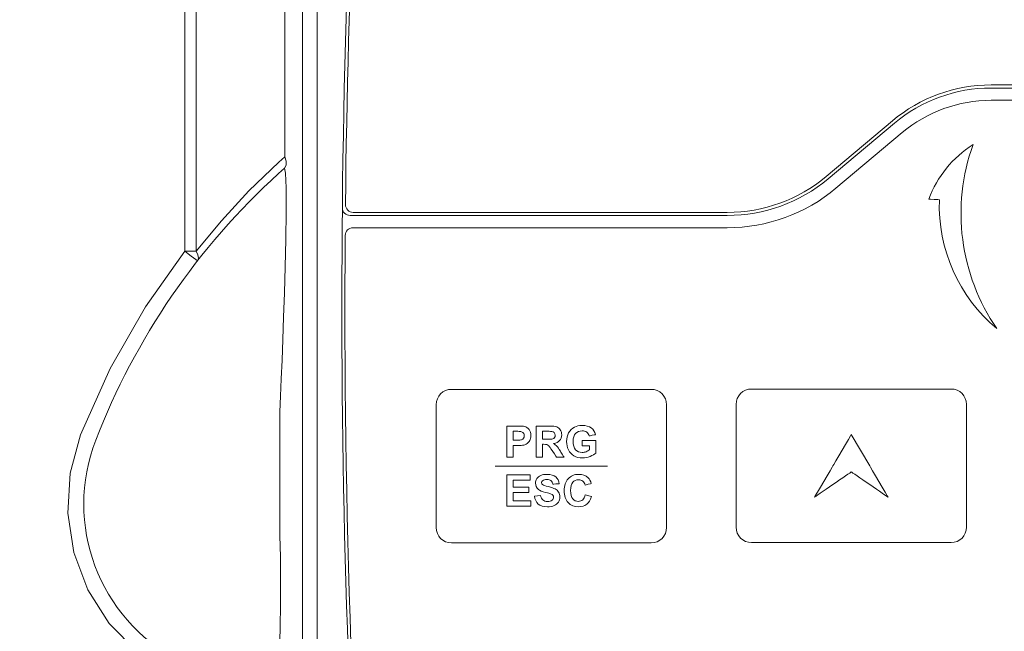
# Model space of a CAD drawing. Header units: millimetres. Extents: x -473 to 23648, y -382 to 1866.
# Tile 219 of 256: x 10591 to 10655, y 566 to 605. Entities that reach past the tile are written whole.
import ezdxf

# ---------------------------------------------------------------- set-up
doc = ezdxf.new("R2010")
doc.units = ezdxf.units.MM
doc.header["$LTSCALE"] = 80
doc.header["$PDMODE"] = 3
doc.header["$PDSIZE"] = 0.3
doc.layers.get('0').update_dxf_attribs({"linetype": 'CONTINUOUS'})
doc.styles.get("Standard").update_dxf_attribs({"font": 'technic_.ttf', "width": 0.7})
doc.dimstyles.get("Standard").update_dxf_attribs({"dimtxt": 3, "dimasz": 3, "dimexe": 0.18, "dimexo": 0.0625, "dimgap": 0.09, "dimtad": 1, "dimdsep": 46, "dimtxsty": 'Standard', "dimcen": 0.09, "dimadec": 0, "dimazin": 0, "dimtol": 1, "dimtp": 0.01, "dimtm": 0.01, "dimtfac": 1, "dimtofl": 0, "dimtmove": 0, "dimatfit": 3, "dimfxl": 1, "dimtolj": 1, "dimarcsym": 0})

# ---------------------------------------------------------------- blocks, each defined once
blk = doc.blocks.new('*D92')
at = {"color": 0, "lineweight": -2, "transparency": 16777216}
for p, q in [((10644.94610111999, 710.1278175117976), (10484.80269314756, 710.1278175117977)), ((10484.98269314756, 700.1278175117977), (10484.98269314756, 313.3029609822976)), ((10544.57759388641, 303.3029609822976), (10484.80269314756, 303.3029609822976))]:
    blk.add_line(p, q, dxfattribs=at)
at = {"color": 0, "lineweight": 0, "transparency": 16777216}
for p in [(10645.00860111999, 710.1278175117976), (10484.98269314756, 303.3029609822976), (10544.64009388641, 303.3029609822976)]:
    blk.add_point(p, dxfattribs=at)
for points in [[(10483.31602648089, 700.1278175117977), (10486.64935981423, 700.1278175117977), (10484.98269314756, 710.1278175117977)], [(10483.31602648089, 313.3029609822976), (10486.64935981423, 313.3029609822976), (10484.98269314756, 303.3029609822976)]]:
    blk.add_solid(points, dxfattribs=at)
at = {"color": 0, "lineweight": 0, "transparency": 16777216, "insert": (10472.39269314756, 506.7153892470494), "char_height": 5, "attachment_point": 5, "rotation": 90}
blk.add_mtext('\\A1;{\\Ftxt.shx,gbcbig.shx;\\H5x;407}', dxfattribs=at)

msp = doc.modelspace()

# ---------------------------------------------------------------- linework, layer by layer
at = {"color": 0, "linetype": 'Continuous', "lineweight": 0}
for p, q in [((10601.58753849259, 590.4073653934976), (10601.58743890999, 642.5025908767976)), ((10602.31561129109, 590.4074335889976), (10602.31554251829, 642.5026072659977)), ((10609.24868192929, 640.1028640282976), (10609.24868192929, 534.1025136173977)), ((10610.19901059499, 640.1029609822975), (10610.19901059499, 534.1029609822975)), ((10608.09455168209, 596.5665622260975), (10608.09484135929, 638.1796470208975)), ((10660.74797133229, 601.2407283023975), (10654.06906577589, 601.2407283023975)), ((10660.23306419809, 601.0407283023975), (10654.06906577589, 601.0407283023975)), ((10659.19900223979, 600.2407283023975), (10654.06906577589, 600.2407283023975)), ((10647.64118967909, 598.9011727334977), (10643.32598236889, 595.2802838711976)), ((10647.76974720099, 598.7479638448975), (10643.45453989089, 595.1270749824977)), ((10648.28397728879, 598.1351282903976), (10643.96876997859, 594.5142394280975)), ((10605.75565052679, 594.3416897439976), (10607.70082029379, 596.2200384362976)), ((10607.70082029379, 596.2200384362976), (10607.89762403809, 596.3963251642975)), ((10607.89762403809, 596.3963251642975), (10608.09455168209, 596.5665622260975)), ((10603.96353462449, 592.4025324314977), (10605.75565052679, 594.3416897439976)), ((10636.89810627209, 592.9407283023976), (10612.54293110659, 592.9407283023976)), ((10602.31561129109, 590.4074335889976), (10603.96353462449, 592.4025324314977)), ((10636.89810627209, 592.7407283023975), (10612.34085168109, 592.7407283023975)), ((10636.89810627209, 591.9407283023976), (10612.52513434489, 591.9407283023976)), ((10601.58753807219, 590.4073648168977), (10602.31561159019, 590.4074331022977)), ((10607.78100657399, 579.9614164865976), (10607.78100657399, 571.8723449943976)), ((10594.11955333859, 575.9556990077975), (10594.80273922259, 578.4662780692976))]:
    msp.add_line(p, q, dxfattribs=at)
for points in [[(10608.09455213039, 596.5665626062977), (10608.18534189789, 596.2695727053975), (10608.17846567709, 596.0099849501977), (10608.07478842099, 595.8204908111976)], [(10607.68972526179, 595.4810249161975), (10607.88227187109, 595.6536406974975), (10608.07478842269, 595.8204908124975)], [(10608.07478842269, 595.8204908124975), (10608.13715400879, 595.4978709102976), (10608.17462662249, 594.5485950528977)], [(10608.17462662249, 594.5485950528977), (10608.18086572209, 593.0013902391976), (10608.15784627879, 591.1799983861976), (10608.11815320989, 589.3904944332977), (10608.07008809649, 587.6948486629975), (10608.01863200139, 586.1183431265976), (10607.96671140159, 584.6638892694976), (10607.91610008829, 583.3273100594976), (10607.86791625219, 582.1030548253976), (10607.82280530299, 580.9842332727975), (10607.78100633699, 579.9614160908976)], [(10594.80273922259, 578.4662780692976), (10596.73029540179, 582.7788270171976), (10599.02770055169, 586.7928106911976), (10601.58753849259, 590.4073653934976)], [(10601.58753807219, 590.4073648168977), (10601.99491661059, 590.0934941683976), (10602.30058743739, 589.8673835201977), (10602.41914111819, 589.7922119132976)], [(10602.31561159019, 590.4074331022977), (10602.44068830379, 590.1681478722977), (10602.47651416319, 589.9552525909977), (10602.41914111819, 589.7922119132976)], [(10600.63059856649, 562.8944959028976), (10598.48242100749, 564.3280574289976), (10596.66774218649, 566.1806953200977), (10595.27571015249, 568.3648678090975), (10594.36341345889, 570.7912260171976), (10593.97142566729, 573.3583670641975), (10594.11955333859, 575.9556990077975)], [(10607.78100673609, 571.8723449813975), (10607.80483028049, 570.5130853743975), (10607.81553669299, 569.0403372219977), (10607.81167427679, 567.4766455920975), (10607.79109291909, 565.8726760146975), (10607.75112571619, 564.3168658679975), (10607.69073528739, 562.9839098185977), (10607.61663323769, 562.1112566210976)]]:
    msp.add_lwpolyline(points, dxfattribs=at)
for centre, radius, start, end in [((11234.60860111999, 586.9052718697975), 622.8, 175.4643397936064, 184.4742323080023), ((11234.60860111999, 586.9052718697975), 622.6, 175.4814305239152, 179.3980695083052), ((10654.06906577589, 591.2407283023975), 10, 90, 129.9999999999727), ((10654.06906577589, 591.2407283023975), 9.8, 90, 129.9999999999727), ((10654.06906577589, 591.2407283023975), 9, 90, 129.9999999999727), ((10638.67796678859, 561.4850121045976), 46, 132.3499780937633, 158.8192715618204), ((10636.89810627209, 602.9407283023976), 10, 270, 309.9999999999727), ((10636.89810627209, 602.9407283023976), 10.2, 270, 309.9999999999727), ((10636.89810627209, 602.9407283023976), 11, 270, 309.9999999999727), ((10612.34085168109, 593.2407283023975), 0.5, 179.4166781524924, 270), ((10612.54293110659, 593.4407283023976), 0.5, 179.3980695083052, 270), ((10612.52513434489, 591.4407283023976), 0.5, 90, 179.5822780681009), ((11234.60860111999, 586.9052718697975), 622.6, 179.5822780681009, 184.4742323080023), ((10606.50860111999, 573.9502402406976), 11.5, 158.8192715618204, 242.1883591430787)]:
    msp.add_arc(centre, radius, start, end, dxfattribs=at)
at = {"lineweight": 0}
for points, knots in [([(10654.44610111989, 585.3720305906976), (10652.02320111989, 588.8806305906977), (10651.44430111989, 593.3434305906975), (10652.89190111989, 597.3540305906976), (10652.89190111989, 597.3540305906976), (10651.56840111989, 596.5203305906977), (10650.55640111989, 595.2739305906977), (10650.01220111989, 593.8075305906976), (10650.01220111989, 593.8075305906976), (10650.01220111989, 593.8075305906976), (10650.69940111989, 593.7655305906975), (10650.69940111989, 593.7655305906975), (10650.69940111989, 593.7655305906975), (10650.58400111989, 590.5391305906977), (10651.96720111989, 587.4405305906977), (10654.44610111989, 585.3720305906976)], [0, 0, 0, 0, 0.25, 0.25, 0.25, 0.25000001, 0.5, 0.5, 0.5, 0.50000001, 0.75, 0.75, 0.75, 0.75000001, 1, 1, 1, 1]), ([(10618.94390111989, 581.4192305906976), (10618.94390111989, 581.4192305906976), (10631.94390111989, 581.4192305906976), (10631.94390111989, 581.4192305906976), (10631.94390111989, 581.4192305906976), (10632.49390111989, 581.4192305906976), (10632.94390111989, 580.9692305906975), (10632.94390111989, 580.4192305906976), (10632.94390111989, 580.4192305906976), (10632.94390111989, 580.4192305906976), (10632.94390111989, 572.4192305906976), (10632.94390111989, 572.4192305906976), (10632.94390111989, 572.4192305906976), (10632.94390111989, 571.8692305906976), (10632.49390111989, 571.4192305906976), (10631.94390111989, 571.4192305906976), (10631.94390111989, 571.4192305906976), (10631.94390111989, 571.4192305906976), (10618.94390111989, 571.4192305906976), (10618.94390111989, 571.4192305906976), (10618.94390111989, 571.4192305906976), (10618.39390111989, 571.4192305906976), (10617.94390111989, 571.8692305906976), (10617.94390111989, 572.4192305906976), (10617.94390111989, 572.4192305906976), (10617.94390111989, 572.4192305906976), (10617.94390111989, 580.4192305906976), (10617.94390111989, 580.4192305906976), (10617.94390111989, 580.4192305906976), (10617.94390111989, 580.9692305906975), (10618.39390111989, 581.4192305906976), (10618.94390111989, 581.4192305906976)], [0, 0, 0, 0, 0.125, 0.125, 0.125, 0.12500001, 0.25, 0.25, 0.25, 0.25000001, 0.375, 0.375, 0.375, 0.37500001, 0.5, 0.5, 0.5, 0.50000001, 0.625, 0.625, 0.625, 0.62500001, 0.75, 0.75, 0.75, 0.75000001, 0.875, 0.875, 0.875, 0.87500001, 1, 1, 1, 1]), ([(10638.46760111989, 581.4402305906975), (10638.46760111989, 581.4402305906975), (10651.46760111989, 581.4402305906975), (10651.46760111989, 581.4402305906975), (10651.46760111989, 581.4402305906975), (10652.01760111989, 581.4402305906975), (10652.46760111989, 580.9902305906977), (10652.46760111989, 580.4402305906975), (10652.46760111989, 580.4402305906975), (10652.46760111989, 580.4402305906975), (10652.46760111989, 572.4402305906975), (10652.46760111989, 572.4402305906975), (10652.46760111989, 572.4402305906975), (10652.46760111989, 571.8902305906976), (10652.01760111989, 571.4402305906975), (10651.46760111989, 571.4402305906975), (10651.46760111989, 571.4402305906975), (10651.46760111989, 571.4402305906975), (10638.46760111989, 571.4402305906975), (10638.46760111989, 571.4402305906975), (10638.46760111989, 571.4402305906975), (10637.91760111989, 571.4402305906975), (10637.46760111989, 571.8902305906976), (10637.46760111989, 572.4402305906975), (10637.46760111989, 572.4402305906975), (10637.46760111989, 572.4402305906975), (10637.46760111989, 580.4402305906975), (10637.46760111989, 580.4402305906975), (10637.46760111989, 580.4402305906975), (10637.46760111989, 580.9902305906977), (10637.91760111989, 581.4402305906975), (10638.46760111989, 581.4402305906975)], [0, 0, 0, 0, 0.125, 0.125, 0.125, 0.12500001, 0.25, 0.25, 0.25, 0.25000001, 0.375, 0.375, 0.375, 0.37500001, 0.5, 0.5, 0.5, 0.50000001, 0.625, 0.625, 0.625, 0.62500001, 0.75, 0.75, 0.75, 0.75000001, 0.875, 0.875, 0.875, 0.87500001, 1, 1, 1, 1]), ([(10622.54670111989, 576.9917305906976), (10622.54670111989, 576.9917305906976), (10622.54670111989, 579.0313305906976), (10622.54670111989, 579.0313305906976), (10622.54670111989, 579.0313305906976), (10622.54670111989, 579.0313305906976), (10623.20730111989, 579.0313305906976), (10623.20730111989, 579.0313305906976), (10623.20730111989, 579.0313305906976), (10623.45760111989, 579.0313305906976), (10623.62090111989, 579.0209305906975), (10623.69690111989, 579.0005305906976), (10623.69690111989, 579.0005305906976), (10623.81370111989, 578.9701305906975), (10623.91200111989, 578.9036305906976), (10623.99080111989, 578.8010305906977), (10623.99080111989, 578.8010305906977), (10624.06970111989, 578.6984305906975), (10624.10910111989, 578.5659305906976), (10624.10910111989, 578.4040305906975), (10624.10910111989, 578.4040305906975), (10624.10910111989, 578.2786305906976), (10624.08630111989, 578.1732305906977), (10624.04070111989, 578.0882305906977), (10624.04070111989, 578.0882305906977), (10623.99510111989, 578.0027305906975), (10623.93770111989, 577.9358305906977), (10623.86740111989, 577.8869305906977), (10623.86740111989, 577.8869305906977), (10623.79760111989, 577.8384305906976), (10623.72630111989, 577.8061305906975), (10623.65420111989, 577.7905305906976), (10623.65420111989, 577.7905305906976), (10623.55590111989, 577.7710305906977), (10623.41340111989, 577.7610305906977), (10623.22680111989, 577.7610305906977), (10623.22680111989, 577.7610305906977), (10623.22680111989, 577.7610305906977), (10622.95840111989, 577.7610305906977), (10622.95840111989, 577.7610305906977), (10622.95840111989, 577.7610305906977), (10622.95840111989, 577.7610305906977), (10622.95840111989, 576.9917305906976), (10622.95840111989, 576.9917305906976), (10622.95840111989, 576.9917305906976), (10622.95840111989, 576.9917305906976), (10622.54670111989, 576.9917305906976), (10622.54670111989, 576.9917305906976)], [0, 0, 0, 0, 0.0833333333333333, 0.0833333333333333, 0.0833333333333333, 0.0833333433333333, 0.1666666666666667, 0.1666666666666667, 0.1666666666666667, 0.1666666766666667, 0.25, 0.25, 0.25, 0.25000001, 0.3333333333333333, 0.3333333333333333, 0.3333333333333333, 0.3333333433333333, 0.4166666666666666, 0.4166666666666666, 0.4166666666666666, 0.4166666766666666, 0.4999999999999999, 0.4999999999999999, 0.4999999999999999, 0.5000000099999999, 0.5833333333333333, 0.5833333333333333, 0.5833333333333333, 0.5833333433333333, 0.6666666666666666, 0.6666666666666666, 0.6666666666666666, 0.6666666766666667, 0.75, 0.75, 0.75, 0.75000001, 0.8333333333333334, 0.8333333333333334, 0.8333333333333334, 0.8333333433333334, 0.9166666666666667, 0.9166666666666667, 0.9166666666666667, 0.9166666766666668, 1, 1, 1, 1]), ([(10624.44820111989, 576.9917305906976), (10624.44820111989, 576.9917305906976), (10624.44820111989, 579.0313305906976), (10624.44820111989, 579.0313305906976), (10624.44820111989, 579.0313305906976), (10624.44820111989, 579.0313305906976), (10625.31530111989, 579.0313305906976), (10625.31530111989, 579.0313305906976), (10625.31530111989, 579.0313305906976), (10625.53330111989, 579.0313305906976), (10625.69140111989, 579.0128305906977), (10625.79020111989, 578.9762305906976), (10625.79020111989, 578.9762305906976), (10625.88900111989, 578.9397305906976), (10625.96830111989, 578.8746305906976), (10626.02760111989, 578.7811305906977), (10626.02760111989, 578.7811305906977), (10626.08700111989, 578.6870305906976), (10626.11640111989, 578.5802305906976), (10626.11640111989, 578.4596305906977), (10626.11640111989, 578.4596305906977), (10626.11640111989, 578.3067305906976), (10626.07130111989, 578.1799305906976), (10625.98160111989, 578.0801305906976), (10625.98160111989, 578.0801305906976), (10625.89180111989, 577.9809305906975), (10625.75700111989, 577.9177305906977), (10625.57790111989, 577.8921305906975), (10625.57790111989, 577.8921305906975), (10625.66720111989, 577.8398305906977), (10625.74080111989, 577.7829305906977), (10625.79870111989, 577.7206305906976), (10625.79870111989, 577.7206305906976), (10625.85670111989, 577.6584305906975), (10625.93460111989, 577.5483305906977), (10626.03290111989, 577.3897305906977), (10626.03290111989, 577.3897305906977), (10626.03290111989, 577.3897305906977), (10626.28220111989, 576.9917305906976), (10626.28220111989, 576.9917305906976), (10626.28220111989, 576.9917305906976), (10626.28220111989, 576.9917305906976), (10625.78970111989, 576.9917305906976), (10625.78970111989, 576.9917305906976), (10625.78970111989, 576.9917305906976), (10625.78970111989, 576.9917305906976), (10625.49200111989, 577.4357305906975), (10625.49200111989, 577.4357305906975), (10625.49200111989, 577.4357305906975), (10625.38610111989, 577.5943305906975), (10625.31390111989, 577.6941305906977), (10625.27490111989, 577.7354305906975), (10625.27490111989, 577.7354305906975), (10625.23600111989, 577.7767305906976), (10625.19470111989, 577.8047305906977), (10625.15100111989, 577.8204305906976), (10625.15100111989, 577.8204305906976), (10625.10730111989, 577.8356305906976), (10625.03850111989, 577.8432305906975), (10624.94350111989, 577.8432305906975), (10624.94350111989, 577.8432305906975), (10624.94350111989, 577.8432305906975), (10624.86040111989, 577.8432305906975), (10624.86040111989, 577.8432305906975), (10624.86040111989, 577.8432305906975), (10624.86040111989, 577.8432305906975), (10624.86040111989, 576.9917305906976), (10624.86040111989, 576.9917305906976), (10624.86040111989, 576.9917305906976), (10624.86040111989, 576.9917305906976), (10624.44820111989, 576.9917305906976), (10624.44820111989, 576.9917305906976)], [0, 0, 0, 0, 0.0555555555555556, 0.0555555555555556, 0.0555555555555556, 0.0555555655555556, 0.1111111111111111, 0.1111111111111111, 0.1111111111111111, 0.1111111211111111, 0.1666666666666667, 0.1666666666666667, 0.1666666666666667, 0.1666666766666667, 0.2222222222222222, 0.2222222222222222, 0.2222222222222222, 0.2222222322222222, 0.2777777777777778, 0.2777777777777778, 0.2777777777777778, 0.2777777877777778, 0.3333333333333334, 0.3333333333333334, 0.3333333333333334, 0.3333333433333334, 0.388888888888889, 0.388888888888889, 0.388888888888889, 0.388888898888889, 0.4444444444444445, 0.4444444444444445, 0.4444444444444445, 0.4444444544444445, 0.5000000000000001, 0.5000000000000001, 0.5000000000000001, 0.5000000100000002, 0.5555555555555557, 0.5555555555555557, 0.5555555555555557, 0.5555555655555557, 0.6111111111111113, 0.6111111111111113, 0.6111111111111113, 0.6111111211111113, 0.6666666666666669, 0.6666666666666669, 0.6666666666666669, 0.6666666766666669, 0.7222222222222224, 0.7222222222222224, 0.7222222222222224, 0.7222222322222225, 0.777777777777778, 0.777777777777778, 0.777777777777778, 0.7777777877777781, 0.8333333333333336, 0.8333333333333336, 0.8333333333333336, 0.8333333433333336, 0.8888888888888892, 0.8888888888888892, 0.8888888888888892, 0.8888888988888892, 0.9444444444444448, 0.9444444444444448, 0.9444444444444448, 0.9444444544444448, 1, 1, 1, 1]), ([(10627.45370111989, 577.7415305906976), (10627.45370111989, 577.7415305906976), (10627.45370111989, 578.0854305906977), (10627.45370111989, 578.0854305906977), (10627.45370111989, 578.0854305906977), (10627.45370111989, 578.0854305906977), (10628.34130111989, 578.0854305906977), (10628.34130111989, 578.0854305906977), (10628.34130111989, 578.0854305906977), (10628.34130111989, 578.0854305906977), (10628.34130111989, 577.2728305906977), (10628.34130111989, 577.2728305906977), (10628.34130111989, 577.2728305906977), (10628.25490111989, 577.1893305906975), (10628.13000111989, 577.1156305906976), (10627.96610111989, 577.0520305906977), (10627.96610111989, 577.0520305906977), (10627.80230111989, 576.9889305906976), (10627.63660111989, 576.9570305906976), (10627.46890111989, 576.9570305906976), (10627.46890111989, 576.9570305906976), (10627.25570111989, 576.9570305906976), (10627.06960111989, 577.0017305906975), (10626.91090111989, 577.0910305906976), (10626.91090111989, 577.0910305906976), (10626.75230111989, 577.1807305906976), (10626.63310111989, 577.3084305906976), (10626.55340111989, 577.4751305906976), (10626.55340111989, 577.4751305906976), (10626.47360111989, 577.6418305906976), (10626.43370111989, 577.8227305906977), (10626.43370111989, 578.0184305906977), (10626.43370111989, 578.0184305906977), (10626.43370111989, 578.2307305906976), (10626.47830111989, 578.4197305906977), (10626.56710111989, 578.5849305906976), (10626.56710111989, 578.5849305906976), (10626.65640111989, 578.7497305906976), (10626.78650111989, 578.8765305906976), (10626.95840111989, 578.9644305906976), (10626.95840111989, 578.9644305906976), (10627.08900111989, 579.0323305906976), (10627.25190111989, 579.0660305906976), (10627.44660111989, 579.0660305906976), (10627.44660111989, 579.0660305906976), (10627.69970111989, 579.0660305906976), (10627.89780111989, 579.0128305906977), (10628.03970111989, 578.9069305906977), (10628.03970111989, 578.9069305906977), (10628.18220111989, 578.8005305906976), (10628.27390111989, 578.6538305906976), (10628.31470111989, 578.4662305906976), (10628.31470111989, 578.4662305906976), (10628.31470111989, 578.4662305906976), (10627.90580111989, 578.3898305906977), (10627.90580111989, 578.3898305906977), (10627.90580111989, 578.3898305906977), (10627.87690111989, 578.4900305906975), (10627.82270111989, 578.5693305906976), (10627.74340111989, 578.6272305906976), (10627.74340111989, 578.6272305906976), (10627.66410111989, 578.6851305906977), (10627.56530111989, 578.7141305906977), (10627.44660111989, 578.7141305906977), (10627.44660111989, 578.7141305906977), (10627.26660111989, 578.7141305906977), (10627.12370111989, 578.6571305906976), (10627.01730111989, 578.5431305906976), (10627.01730111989, 578.5431305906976), (10626.91090111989, 578.4287305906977), (10626.85820111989, 578.2596305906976), (10626.85820111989, 578.0350305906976), (10626.85820111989, 578.0350305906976), (10626.85820111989, 577.7933305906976), (10626.91190111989, 577.6114305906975), (10627.01970111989, 577.4903305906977), (10627.01970111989, 577.4903305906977), (10627.12700111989, 577.3692305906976), (10627.26810111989, 577.3089305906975), (10627.44230111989, 577.3089305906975), (10627.44230111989, 577.3089305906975), (10627.52880111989, 577.3089305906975), (10627.61520111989, 577.3260305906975), (10627.70210111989, 577.3597305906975), (10627.70210111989, 577.3597305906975), (10627.78850111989, 577.3935305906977), (10627.86310111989, 577.4348305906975), (10627.92530111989, 577.4827305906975), (10627.92530111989, 577.4827305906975), (10627.92530111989, 577.4827305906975), (10627.92530111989, 577.7415305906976), (10627.92530111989, 577.7415305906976), (10627.92530111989, 577.7415305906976), (10627.92530111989, 577.7415305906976), (10627.45370111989, 577.7415305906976), (10627.45370111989, 577.7415305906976)], [0, 0, 0, 0, 0.0416666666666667, 0.0416666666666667, 0.0416666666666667, 0.0416666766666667, 0.0833333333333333, 0.0833333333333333, 0.0833333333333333, 0.0833333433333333, 0.125, 0.125, 0.125, 0.12500001, 0.1666666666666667, 0.1666666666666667, 0.1666666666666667, 0.1666666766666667, 0.2083333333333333, 0.2083333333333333, 0.2083333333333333, 0.2083333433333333, 0.25, 0.25, 0.25, 0.25000001, 0.2916666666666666, 0.2916666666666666, 0.2916666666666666, 0.2916666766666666, 0.3333333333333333, 0.3333333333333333, 0.3333333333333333, 0.3333333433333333, 0.375, 0.375, 0.375, 0.37500001, 0.4166666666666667, 0.4166666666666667, 0.4166666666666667, 0.4166666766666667, 0.4583333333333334, 0.4583333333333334, 0.4583333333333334, 0.4583333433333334, 0.5, 0.5, 0.5, 0.50000001, 0.5416666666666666, 0.5416666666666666, 0.5416666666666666, 0.5416666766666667, 0.5833333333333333, 0.5833333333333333, 0.5833333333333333, 0.5833333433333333, 0.6249999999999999, 0.6249999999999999, 0.6249999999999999, 0.6250000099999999, 0.6666666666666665, 0.6666666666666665, 0.6666666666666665, 0.6666666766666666, 0.7083333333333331, 0.7083333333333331, 0.7083333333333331, 0.7083333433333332, 0.7499999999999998, 0.7499999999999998, 0.7499999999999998, 0.7500000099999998, 0.7916666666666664, 0.7916666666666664, 0.7916666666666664, 0.7916666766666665, 0.833333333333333, 0.833333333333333, 0.833333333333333, 0.8333333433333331, 0.8749999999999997, 0.8749999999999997, 0.8749999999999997, 0.8750000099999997, 0.9166666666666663, 0.9166666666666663, 0.9166666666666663, 0.9166666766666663, 0.9583333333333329, 0.9583333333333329, 0.9583333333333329, 0.958333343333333, 1, 1, 1, 1]), ([(10622.95840111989, 578.6861305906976), (10622.95840111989, 578.6861305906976), (10622.95840111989, 578.1077305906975), (10622.95840111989, 578.1077305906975), (10622.95840111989, 578.1077305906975), (10622.95840111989, 578.1077305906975), (10623.18350111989, 578.1077305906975), (10623.18350111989, 578.1077305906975), (10623.18350111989, 578.1077305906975), (10623.34600111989, 578.1077305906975), (10623.45470111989, 578.1181305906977), (10623.50930111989, 578.1395305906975), (10623.50930111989, 578.1395305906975), (10623.56390111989, 578.1609305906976), (10623.60670111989, 578.1941305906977), (10623.63800111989, 578.2397305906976), (10623.63800111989, 578.2397305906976), (10623.66890111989, 578.2853305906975), (10623.68450111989, 578.3380305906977), (10623.68450111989, 578.3983305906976), (10623.68450111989, 578.3983305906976), (10623.68450111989, 578.4724305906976), (10623.66270111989, 578.5336305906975), (10623.61900111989, 578.5821305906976), (10623.61900111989, 578.5821305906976), (10623.57580111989, 578.6300305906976), (10623.52020111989, 578.6604305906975), (10623.45380111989, 578.6723305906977), (10623.45380111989, 578.6723305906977), (10623.40440111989, 578.6818305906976), (10623.30560111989, 578.6861305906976), (10623.15740111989, 578.6861305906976), (10623.15740111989, 578.6861305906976), (10623.15740111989, 578.6861305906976), (10622.95840111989, 578.6861305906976), (10622.95840111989, 578.6861305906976)], [0, 0, 0, 0, 0.1111111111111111, 0.1111111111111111, 0.1111111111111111, 0.1111111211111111, 0.2222222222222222, 0.2222222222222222, 0.2222222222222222, 0.2222222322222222, 0.3333333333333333, 0.3333333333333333, 0.3333333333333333, 0.3333333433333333, 0.4444444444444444, 0.4444444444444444, 0.4444444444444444, 0.4444444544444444, 0.5555555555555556, 0.5555555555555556, 0.5555555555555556, 0.5555555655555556, 0.6666666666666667, 0.6666666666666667, 0.6666666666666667, 0.6666666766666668, 0.7777777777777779, 0.7777777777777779, 0.7777777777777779, 0.777777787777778, 0.8888888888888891, 0.8888888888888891, 0.8888888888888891, 0.8888888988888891, 1, 1, 1, 1]), ([(10624.86040111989, 578.1689305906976), (10624.86040111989, 578.1689305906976), (10625.16480111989, 578.1689305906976), (10625.16480111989, 578.1689305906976), (10625.16480111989, 578.1689305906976), (10625.36230111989, 578.1689305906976), (10625.48580111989, 578.1770305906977), (10625.53520111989, 578.1936305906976), (10625.53520111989, 578.1936305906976), (10625.58410111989, 578.2103305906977), (10625.62260111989, 578.2392305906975), (10625.65060111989, 578.2801305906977), (10625.65060111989, 578.2801305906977), (10625.67810111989, 578.3209305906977), (10625.69240111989, 578.3717305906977), (10625.69240111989, 578.4330305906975), (10625.69240111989, 578.4330305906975), (10625.69240111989, 578.5018305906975), (10625.67380111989, 578.5569305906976), (10625.63730111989, 578.5992305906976), (10625.63730111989, 578.5992305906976), (10625.60070111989, 578.6414305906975), (10625.54900111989, 578.6680305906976), (10625.48200111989, 578.6794305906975), (10625.48200111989, 578.6794305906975), (10625.44880111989, 578.6837305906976), (10625.34860111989, 578.6861305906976), (10625.18140111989, 578.6861305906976), (10625.18140111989, 578.6861305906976), (10625.18140111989, 578.6861305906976), (10624.86040111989, 578.6861305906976), (10624.86040111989, 578.6861305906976), (10624.86040111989, 578.6861305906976), (10624.86040111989, 578.6861305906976), (10624.86040111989, 578.1689305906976), (10624.86040111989, 578.1689305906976)], [0, 0, 0, 0, 0.1111111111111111, 0.1111111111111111, 0.1111111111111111, 0.1111111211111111, 0.2222222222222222, 0.2222222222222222, 0.2222222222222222, 0.2222222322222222, 0.3333333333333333, 0.3333333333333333, 0.3333333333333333, 0.3333333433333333, 0.4444444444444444, 0.4444444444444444, 0.4444444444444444, 0.4444444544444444, 0.5555555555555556, 0.5555555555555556, 0.5555555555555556, 0.5555555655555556, 0.6666666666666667, 0.6666666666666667, 0.6666666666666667, 0.6666666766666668, 0.7777777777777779, 0.7777777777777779, 0.7777777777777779, 0.777777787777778, 0.8888888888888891, 0.8888888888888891, 0.8888888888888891, 0.8888888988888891, 1, 1, 1, 1]), ([(10644.96760111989, 578.4822305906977), (10644.96760111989, 578.4822305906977), (10646.16390111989, 576.4403305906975), (10646.16390111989, 576.4403305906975), (10646.16390111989, 576.4403305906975), (10646.16390111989, 576.4403305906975), (10647.36030111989, 574.3983305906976), (10647.36030111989, 574.3983305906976), (10647.36030111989, 574.3983305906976), (10647.36030111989, 574.3983305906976), (10644.96760111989, 576.0410305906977), (10644.96760111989, 576.0410305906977), (10644.96760111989, 576.0410305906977), (10644.96760111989, 576.0410305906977), (10642.57490111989, 574.3983305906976), (10642.57490111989, 574.3983305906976), (10642.57490111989, 574.3983305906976), (10642.57490111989, 574.3983305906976), (10643.77130111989, 576.4403305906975), (10643.77130111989, 576.4403305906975), (10643.77130111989, 576.4403305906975), (10643.77130111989, 576.4403305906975), (10644.96760111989, 578.4822305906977), (10644.96760111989, 578.4822305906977)], [0, 0, 0, 0, 0.1666666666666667, 0.1666666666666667, 0.1666666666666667, 0.1666666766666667, 0.3333333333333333, 0.3333333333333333, 0.3333333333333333, 0.3333333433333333, 0.5, 0.5, 0.5, 0.50000001, 0.6666666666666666, 0.6666666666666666, 0.6666666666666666, 0.6666666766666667, 0.8333333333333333, 0.8333333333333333, 0.8333333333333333, 0.8333333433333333, 1, 1, 1, 1]), ([(10622.54670111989, 573.8085305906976), (10622.54670111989, 573.8085305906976), (10622.54670111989, 575.8481305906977), (10622.54670111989, 575.8481305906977), (10622.54670111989, 575.8481305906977), (10622.54670111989, 575.8481305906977), (10624.05880111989, 575.8481305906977), (10624.05880111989, 575.8481305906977), (10624.05880111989, 575.8481305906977), (10624.05880111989, 575.8481305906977), (10624.05880111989, 575.5029305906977), (10624.05880111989, 575.5029305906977), (10624.05880111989, 575.5029305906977), (10624.05880111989, 575.5029305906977), (10622.95840111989, 575.5029305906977), (10622.95840111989, 575.5029305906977), (10622.95840111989, 575.5029305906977), (10622.95840111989, 575.5029305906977), (10622.95840111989, 575.0508305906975), (10622.95840111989, 575.0508305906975), (10622.95840111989, 575.0508305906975), (10622.95840111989, 575.0508305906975), (10623.98230111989, 575.0508305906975), (10623.98230111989, 575.0508305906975), (10623.98230111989, 575.0508305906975), (10623.98230111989, 575.0508305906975), (10623.98230111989, 574.7075305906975), (10623.98230111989, 574.7075305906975), (10623.98230111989, 574.7075305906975), (10623.98230111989, 574.7075305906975), (10622.95840111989, 574.7075305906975), (10622.95840111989, 574.7075305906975), (10622.95840111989, 574.7075305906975), (10622.95840111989, 574.7075305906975), (10622.95840111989, 574.1523305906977), (10622.95840111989, 574.1523305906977), (10622.95840111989, 574.1523305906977), (10622.95840111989, 574.1523305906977), (10624.09770111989, 574.1523305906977), (10624.09770111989, 574.1523305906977), (10624.09770111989, 574.1523305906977), (10624.09770111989, 574.1523305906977), (10624.09770111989, 573.8085305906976), (10624.09770111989, 573.8085305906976), (10624.09770111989, 573.8085305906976), (10624.09770111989, 573.8085305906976), (10622.54670111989, 573.8085305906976), (10622.54670111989, 573.8085305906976)], [0, 0, 0, 0, 0.0833333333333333, 0.0833333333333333, 0.0833333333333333, 0.0833333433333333, 0.1666666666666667, 0.1666666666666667, 0.1666666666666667, 0.1666666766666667, 0.25, 0.25, 0.25, 0.25000001, 0.3333333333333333, 0.3333333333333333, 0.3333333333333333, 0.3333333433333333, 0.4166666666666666, 0.4166666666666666, 0.4166666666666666, 0.4166666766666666, 0.4999999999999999, 0.4999999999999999, 0.4999999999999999, 0.5000000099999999, 0.5833333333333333, 0.5833333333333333, 0.5833333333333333, 0.5833333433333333, 0.6666666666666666, 0.6666666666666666, 0.6666666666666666, 0.6666666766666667, 0.75, 0.75, 0.75, 0.75000001, 0.8333333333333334, 0.8333333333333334, 0.8333333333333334, 0.8333333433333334, 0.9166666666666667, 0.9166666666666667, 0.9166666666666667, 0.9166666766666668, 1, 1, 1, 1]), ([(10624.34270111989, 574.4719305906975), (10624.34270111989, 574.4719305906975), (10624.74360111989, 574.5113305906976), (10624.74360111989, 574.5113305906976), (10624.74360111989, 574.5113305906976), (10624.76730111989, 574.3765305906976), (10624.81620111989, 574.2777305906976), (10624.89030111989, 574.2145305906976), (10624.89030111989, 574.2145305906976), (10624.96390111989, 574.1518305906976), (10625.06310111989, 574.1200305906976), (10625.18850111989, 574.1200305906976), (10625.18850111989, 574.1200305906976), (10625.32100111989, 574.1200305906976), (10625.42120111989, 574.1480305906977), (10625.48820111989, 574.2046305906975), (10625.48820111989, 574.2046305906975), (10625.55560111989, 574.2606305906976), (10625.58930111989, 574.3261305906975), (10625.58930111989, 574.4012305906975), (10625.58930111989, 574.4012305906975), (10625.58930111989, 574.4496305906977), (10625.57510111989, 574.4904305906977), (10625.54660111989, 574.5241305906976), (10625.54660111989, 574.5241305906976), (10625.51860111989, 574.5583305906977), (10625.46920111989, 574.5878305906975), (10625.39840111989, 574.6125305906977), (10625.39840111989, 574.6125305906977), (10625.35050111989, 574.6296305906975), (10625.24030111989, 574.6590305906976), (10625.06880111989, 574.7018305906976), (10625.06880111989, 574.7018305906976), (10624.84800111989, 574.7564305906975), (10624.69320111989, 574.8238305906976), (10624.60440111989, 574.9036305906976), (10624.60440111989, 574.9036305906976), (10624.47900111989, 575.0157305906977), (10624.41640111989, 575.1524305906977), (10624.41640111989, 575.3139305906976), (10624.41640111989, 575.3139305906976), (10624.41640111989, 575.4179305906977), (10624.44580111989, 575.5148305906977), (10624.50470111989, 575.6055305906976), (10624.50470111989, 575.6055305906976), (10624.56360111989, 575.6957305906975), (10624.64860111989, 575.7645305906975), (10624.75920111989, 575.8120305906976), (10624.75920111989, 575.8120305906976), (10624.87030111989, 575.8590305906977), (10625.00380111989, 575.8828305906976), (10625.16050111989, 575.8828305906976), (10625.16050111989, 575.8828305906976), (10625.41690111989, 575.8828305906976), (10625.60930111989, 575.8268305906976), (10625.73890111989, 575.7147305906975), (10625.73890111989, 575.7147305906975), (10625.86810111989, 575.6021305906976), (10625.93600111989, 575.4525305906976), (10625.94260111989, 575.2650305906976), (10625.94260111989, 575.2650305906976), (10625.94260111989, 575.2650305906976), (10625.53090111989, 575.2469305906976), (10625.53090111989, 575.2469305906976), (10625.53090111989, 575.2469305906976), (10625.51330111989, 575.3519305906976), (10625.47530111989, 575.4274305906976), (10625.41740111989, 575.4730305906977), (10625.41740111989, 575.4730305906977), (10625.35950111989, 575.5190305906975), (10625.27260111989, 575.5418305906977), (10625.15670111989, 575.5418305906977), (10625.15670111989, 575.5418305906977), (10625.03700111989, 575.5418305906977), (10624.94300111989, 575.5176305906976), (10624.87560111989, 575.4682305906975), (10624.87560111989, 575.4682305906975), (10624.83190111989, 575.4369305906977), (10624.81000111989, 575.3946305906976), (10624.81000111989, 575.3419305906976), (10624.81000111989, 575.3419305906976), (10624.81000111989, 575.2935305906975), (10624.83050111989, 575.2521305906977), (10624.87130111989, 575.2180305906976), (10624.87130111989, 575.2180305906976), (10624.92310111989, 575.1743305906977), (10625.04940111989, 575.1287305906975), (10625.24980111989, 575.0817305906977), (10625.24980111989, 575.0817305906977), (10625.45020111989, 575.0342305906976), (10625.59830111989, 574.9853305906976), (10625.69430111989, 574.9349305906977), (10625.69430111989, 574.9349305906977), (10625.79020111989, 574.8841305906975), (10625.86520111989, 574.8153305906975), (10625.91980111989, 574.7274305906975), (10625.91980111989, 574.7274305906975), (10625.97400111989, 574.6395305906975), (10626.00100111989, 574.5313305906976), (10626.00100111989, 574.4026305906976), (10626.00100111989, 574.4026305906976), (10626.00100111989, 574.2858305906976), (10625.96880111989, 574.1761305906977), (10625.90370111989, 574.0744305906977), (10625.90370111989, 574.0744305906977), (10625.83860111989, 573.9723305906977), (10625.74700111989, 573.8964305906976), (10625.62830111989, 573.8470305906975), (10625.62830111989, 573.8470305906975), (10625.50950111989, 573.7971305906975), (10625.36140111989, 573.7724305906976), (10625.18420111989, 573.7724305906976), (10625.18420111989, 573.7724305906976), (10624.92640111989, 573.7724305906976), (10624.72840111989, 573.8318305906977), (10624.59020111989, 573.9510305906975), (10624.59020111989, 573.9510305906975), (10624.45200111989, 574.0702305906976), (10624.36930111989, 574.2440305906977), (10624.34270111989, 574.4719305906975)], [0, 0, 0, 0, 0.0333333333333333, 0.0333333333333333, 0.0333333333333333, 0.0333333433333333, 0.0666666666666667, 0.0666666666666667, 0.0666666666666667, 0.06666667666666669, 0.1, 0.1, 0.1, 0.10000001, 0.1333333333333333, 0.1333333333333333, 0.1333333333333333, 0.1333333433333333, 0.1666666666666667, 0.1666666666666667, 0.1666666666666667, 0.1666666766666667, 0.2, 0.2, 0.2, 0.20000001, 0.2333333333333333, 0.2333333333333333, 0.2333333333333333, 0.2333333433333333, 0.2666666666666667, 0.2666666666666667, 0.2666666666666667, 0.2666666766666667, 0.3, 0.3, 0.3, 0.30000001, 0.3333333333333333, 0.3333333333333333, 0.3333333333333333, 0.3333333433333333, 0.3666666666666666, 0.3666666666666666, 0.3666666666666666, 0.3666666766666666, 0.4, 0.4, 0.4, 0.40000001, 0.4333333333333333, 0.4333333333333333, 0.4333333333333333, 0.4333333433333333, 0.4666666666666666, 0.4666666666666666, 0.4666666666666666, 0.4666666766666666, 0.4999999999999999, 0.4999999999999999, 0.4999999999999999, 0.5000000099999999, 0.5333333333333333, 0.5333333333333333, 0.5333333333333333, 0.5333333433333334, 0.5666666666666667, 0.5666666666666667, 0.5666666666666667, 0.5666666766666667, 0.6, 0.6, 0.6, 0.60000001, 0.6333333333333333, 0.6333333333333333, 0.6333333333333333, 0.6333333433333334, 0.6666666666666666, 0.6666666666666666, 0.6666666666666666, 0.6666666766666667, 0.7, 0.7, 0.7, 0.70000001, 0.7333333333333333, 0.7333333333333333, 0.7333333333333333, 0.7333333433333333, 0.7666666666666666, 0.7666666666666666, 0.7666666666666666, 0.7666666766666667, 0.7999999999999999, 0.7999999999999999, 0.7999999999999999, 0.80000001, 0.8333333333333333, 0.8333333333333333, 0.8333333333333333, 0.8333333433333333, 0.8666666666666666, 0.8666666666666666, 0.8666666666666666, 0.8666666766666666, 0.8999999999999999, 0.8999999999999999, 0.8999999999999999, 0.90000001, 0.9333333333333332, 0.9333333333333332, 0.9333333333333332, 0.9333333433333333, 0.9666666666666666, 0.9666666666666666, 0.9666666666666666, 0.9666666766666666, 1, 1, 1, 1]), ([(10627.65270111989, 574.5583305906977), (10627.65270111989, 574.5583305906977), (10628.05160111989, 574.4320305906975), (10628.05160111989, 574.4320305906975), (10628.05160111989, 574.4320305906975), (10627.99030111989, 574.2093305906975), (10627.88870111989, 574.0440305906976), (10627.74630111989, 573.9358305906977), (10627.74630111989, 573.9358305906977), (10627.60430111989, 573.8280305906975), (10627.42330111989, 573.7738305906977), (10627.20440111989, 573.7738305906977), (10627.20440111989, 573.7738305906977), (10626.93370111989, 573.7738305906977), (10626.71100111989, 573.8664305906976), (10626.53670111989, 574.0512305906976), (10626.53670111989, 574.0512305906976), (10626.36240111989, 574.2364305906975), (10626.27510111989, 574.4895305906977), (10626.27510111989, 574.8100305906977), (10626.27510111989, 574.8100305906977), (10626.27510111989, 575.1496305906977), (10626.36290111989, 575.4131305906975), (10626.53820111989, 575.6012305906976), (10626.53820111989, 575.6012305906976), (10626.71340111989, 575.7888305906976), (10626.94370111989, 575.8828305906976), (10627.22960111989, 575.8828305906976), (10627.22960111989, 575.8828305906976), (10627.47890111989, 575.8828305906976), (10627.68170111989, 575.8092305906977), (10627.83740111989, 575.6615305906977), (10627.83740111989, 575.6615305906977), (10627.93050111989, 575.5746305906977), (10627.99980111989, 575.4492305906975), (10628.04640111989, 575.2859305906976), (10628.04640111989, 575.2859305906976), (10628.04640111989, 575.2859305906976), (10627.63850111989, 575.1885305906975), (10627.63850111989, 575.1885305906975), (10627.63850111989, 575.1885305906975), (10627.61470111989, 575.2944305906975), (10627.56440111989, 575.3780305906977), (10627.48740111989, 575.4392305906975), (10627.48740111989, 575.4392305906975), (10627.41100111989, 575.5005305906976), (10627.31790111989, 575.5309305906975), (10627.20870111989, 575.5309305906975), (10627.20870111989, 575.5309305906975), (10627.05770111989, 575.5309305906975), (10626.93470111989, 575.4768305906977), (10626.84070111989, 575.3680305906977), (10626.84070111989, 575.3680305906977), (10626.74660111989, 575.2597305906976), (10626.69960111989, 575.0840305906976), (10626.69960111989, 574.8409305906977), (10626.69960111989, 574.8409305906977), (10626.69960111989, 574.5830305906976), (10626.74570111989, 574.3993305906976), (10626.83880111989, 574.2900305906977), (10626.83880111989, 574.2900305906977), (10626.93140111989, 574.1803305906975), (10627.05200111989, 574.1257305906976), (10627.20010111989, 574.1257305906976), (10627.20010111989, 574.1257305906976), (10627.30980111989, 574.1257305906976), (10627.40390111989, 574.1604305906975), (10627.48270111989, 574.2302305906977), (10627.48270111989, 574.2302305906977), (10627.56150111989, 574.2995305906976), (10627.61800111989, 574.4092305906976), (10627.65270111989, 574.5583305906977)], [0, 0, 0, 0, 0.0555555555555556, 0.0555555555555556, 0.0555555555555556, 0.0555555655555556, 0.1111111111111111, 0.1111111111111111, 0.1111111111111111, 0.1111111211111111, 0.1666666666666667, 0.1666666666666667, 0.1666666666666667, 0.1666666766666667, 0.2222222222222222, 0.2222222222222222, 0.2222222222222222, 0.2222222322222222, 0.2777777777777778, 0.2777777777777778, 0.2777777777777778, 0.2777777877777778, 0.3333333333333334, 0.3333333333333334, 0.3333333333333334, 0.3333333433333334, 0.388888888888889, 0.388888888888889, 0.388888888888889, 0.388888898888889, 0.4444444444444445, 0.4444444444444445, 0.4444444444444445, 0.4444444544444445, 0.5000000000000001, 0.5000000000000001, 0.5000000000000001, 0.5000000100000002, 0.5555555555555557, 0.5555555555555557, 0.5555555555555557, 0.5555555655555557, 0.6111111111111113, 0.6111111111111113, 0.6111111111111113, 0.6111111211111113, 0.6666666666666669, 0.6666666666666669, 0.6666666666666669, 0.6666666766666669, 0.7222222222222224, 0.7222222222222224, 0.7222222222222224, 0.7222222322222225, 0.777777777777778, 0.777777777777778, 0.777777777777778, 0.7777777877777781, 0.8333333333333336, 0.8333333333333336, 0.8333333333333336, 0.8333333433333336, 0.8888888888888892, 0.8888888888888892, 0.8888888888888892, 0.8888888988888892, 0.9444444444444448, 0.9444444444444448, 0.9444444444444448, 0.9444444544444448, 1, 1, 1, 1])]:
    msp.add_open_spline(points, degree=3, knots=knots, dxfattribs=at)
msp.add_open_spline([(10621.78040111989, 576.4192305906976), (10621.78040111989, 576.4192305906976), (10629.10730111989, 576.4192305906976), (10629.10730111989, 576.4192305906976)], degree=3, dxfattribs=at)

# ---------------------------------------------------------------- dimensions: what is measured, and where the dimension line sits
at = {"color": 3, "lineweight": 0}
dim = msp.add_linear_dim(base=(10484.98269314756, 303.3029609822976), p1=(10645.00860111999, 710.1278175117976), p2=(10544.64009388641, 303.3029609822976), angle=90, text='{\\Ftxt.shx,gbcbig.shx;\\H5x;407}', dimstyle='Standard', override={"dimtxt": 5, "dimasz": 10}, dxfattribs=at)
dim.commit()
dim.dimension.update_dxf_attribs({"geometry": '*D92', "text_midpoint": (10472.39269314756, 506.7153892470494)})

doc.saveas('drawing.dxf')
